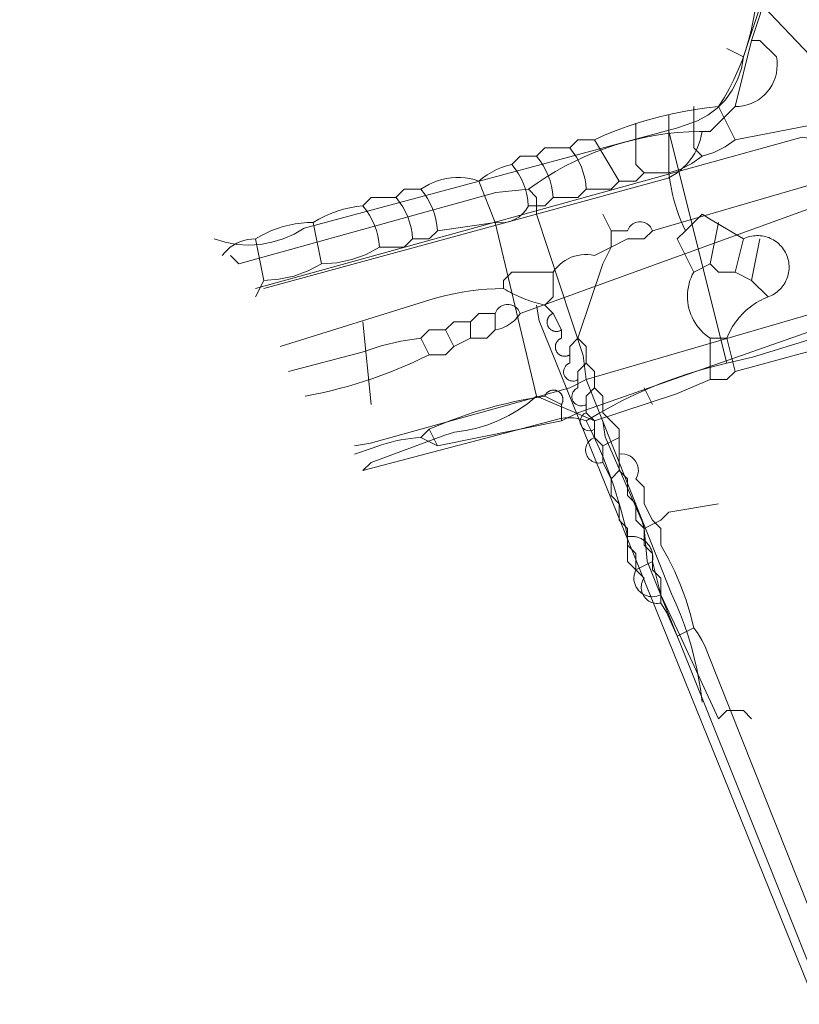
# Model space of a CAD drawing. Header units: inches. Extents: x 158416 to 160804, y 432611 to 437652.
# Tile 116 of 193: x 158565 to 158597, y 436075 to 436115. Entities that reach past the tile are written whole.
import ezdxf

# ---------------------------------------------------------------- set-up
doc = ezdxf.new("R2010")
doc.units = ezdxf.units.IN
doc.header["$MEASUREMENT"] = 0
doc.linetypes.add('COPIER_315', pattern=[0])
doc.linetypes.add('DASHDOT', pattern=[0])
for name, color, linetype in [('4.1-RIOOL-BESTAAND', 251, 'Continuous'), ('4.2-K&L-LAAGSPANNING', 10, 'Continuous'), ('4.2-K&L-LAGEDRUK GAS', 42, 'Continuous'), ('4.2-K&L-MIDDENSPANNING', 10, 'Continuous'), ('4.2-K&L-SIGNAAL KPN', 94, 'Continuous'), ('4.2-K&L-SIGNAAL UPC', 222, 'Continuous'), ('4.2-K&L-WATERLEIDING', 150, 'Continuous')]:
    doc.layers.add(name, color=color, linetype=linetype)

msp = doc.modelspace()

# ---------------------------------------------------------------- linework, layer by layer
at = {"layer": '4.1-RIOOL-BESTAAND', "color": 2, "linetype": 'COPIER_315', "lineweight": 0, "ltscale": 5}
for p, q in [((158579.333, 436099.333), (158579, 436102.667)), ((158588.667, 436097.667), (158589.333, 436098))]:
    msp.add_line(p, q, dxfattribs=at)
for points in [[(158589, 436106.333, 0), (158589.667, 436106.333, 0), (158589.701, 436106.414, 0), (158589.749, 436106.488, 0), (158589.808, 436106.552, 0), (158589.877, 436106.607, 0), (158589.954, 436106.649, 0), (158590.036, 436106.677, 0), (158590.123, 436106.692, 0), (158590.211, 436106.692, 0), (158590.297, 436106.677, 0), (158590.38, 436106.649, 0), (158590.457, 436106.607, 0), (158590.526, 436106.552, 0), (158590.585, 436106.488, 0), (158590.632, 436106.414, 0), (158590.667, 436106.333, 0), (158601, 436109.333, 0), (158601.3, 436109.4, 0), (158607.359, 436111.539, 0), (158608.667, 436111.667, 0)], [(158588.667, 436097, 0), (158588.667, 436097.667, 0), (158588.333, 436098, 0), (158588.333, 436098.333, 0), (158588.333, 436098.667, 0), (158588, 436099, 0), (158588, 436099.333, 0), (158587.952, 436099.307, 0), (158587.901, 436099.288, 0), (158587.847, 436099.277, 0), (158587.793, 436099.274, 0), (158587.738, 436099.278, 0), (158587.685, 436099.291, 0), (158587.634, 436099.311, 0), (158587.587, 436099.338, 0), (158587.544, 436099.372, 0), (158587.506, 436099.412, 0), (158587.475, 436099.457, 0), (158587.45, 436099.506, 0), (158587.433, 436099.558, 0), (158587.424, 436099.612, 0), (158587.423, 436099.666, 0), (158587.429, 436099.721, 0), (158587.443, 436099.773, 0), (158587.465, 436099.824, 0), (158587.494, 436099.87, 0), (158587.53, 436099.912, 0), (158587.571, 436099.948, 0), (158587.617, 436099.977, 0), (158587.667, 436100, 0), (158587.667, 436100.333, 0), (158587.619, 436100.307, 0), (158587.567, 436100.288, 0), (158587.514, 436100.277, 0), (158587.459, 436100.274, 0), (158587.405, 436100.278, 0), (158587.351, 436100.291, 0), (158587.3, 436100.311, 0), (158587.253, 436100.338, 0), (158587.21, 436100.372, 0), (158587.173, 436100.412, 0), (158587.141, 436100.457, 0), (158587.117, 436100.506, 0), (158587.1, 436100.558, 0), (158587.09, 436100.612, 0), (158587.089, 436100.666, 0), (158587.096, 436100.721, 0), (158587.11, 436100.773, 0), (158587.132, 436100.824, 0), (158587.161, 436100.87, 0), (158587.196, 436100.912, 0), (158587.238, 436100.948, 0), (158587.284, 436100.977, 0), (158587.333, 436101, 0), (158587.333, 436101.333, 0), (158587.333, 436101.667, 0), (158587.667, 436102, 0), (158588.667, 436105, 0), (158589, 436105.667, 0), (158589, 436106.333, 0), (158588.667, 436107, 0)], [(158575.667, 436101.667, 0), (158581.696, 436103.549, 0), (158582.018, 436103.641, 0), (158582.343, 436103.723, 0), (158582.67, 436103.794, 0), (158583, 436103.855, 0), (158583.331, 436103.905, 0), (158583.664, 436103.945, 0), (158583.997, 436103.974, 0), (158584.332, 436103.992, 0), (158584.667, 436104, 0), (158584.667, 436104.333, 0), (158585, 436104.667, 0), (158586.667, 436104.667, 0), (158586.747, 436104.777, 0), (158586.836, 436104.88, 0), (158586.934, 436104.975, 0), (158587.04, 436105.061, 0), (158587.153, 436105.138, 0), (158587.272, 436105.204, 0), (158587.396, 436105.26, 0), (158587.525, 436105.305, 0), (158587.657, 436105.339, 0), (158587.791, 436105.362, 0), (158587.927, 436105.372, 0), (158588.063, 436105.371, 0), (158588.199, 436105.358, 0), (158588.333, 436105.333, 0), (158589, 436105.667, 0), (158589.667, 436106, 0), (158590.333, 436106, 0), (158590.667, 436106.333, 0)], [(158586.333, 436103.333, 0), (158586.667, 436103.667, 0), (158586.667, 436104.667, 0)], [(158587, 436102.333, 0), (158586.667, 436103, 0), (158586.333, 436103.333, 0), (158586.236, 436103.356, 0), (158586.139, 436103.381, 0), (158586.042, 436103.408, 0), (158585.946, 436103.436, 0), (158585.851, 436103.466, 0), (158585.756, 436103.497, 0), (158585.661, 436103.53, 0), (158585.567, 436103.565, 0), (158585.474, 436103.602, 0), (158585.381, 436103.64, 0), (158585.289, 436103.679, 0), (158585.198, 436103.72, 0), (158585.108, 436103.763, 0), (158585.018, 436103.807, 0), (158584.929, 436103.853, 0), (158584.841, 436103.901, 0), (158584.753, 436103.95, 0), (158584.667, 436104, 0)], [(158587.333, 436101.333, 0), (158587.314, 436101.322, 0), (158587.294, 436101.311, 0), (158587.274, 436101.302, 0), (158587.253, 436101.294, 0), (158587.231, 436101.287, 0), (158587.209, 436101.282, 0), (158587.187, 436101.278, 0), (158587.165, 436101.275, 0), (158587.142, 436101.274, 0), (158587.12, 436101.274, 0), (158587.097, 436101.275, 0), (158587.075, 436101.277, 0), (158587.053, 436101.281, 0), (158587.031, 436101.287, 0), (158587.009, 436101.293, 0), (158586.988, 436101.301, 0), (158586.968, 436101.31, 0), (158586.948, 436101.321, 0), (158586.928, 436101.332, 0), (158586.91, 436101.345, 0), (158586.892, 436101.358, 0), (158586.875, 436101.373, 0), (158586.859, 436101.389, 0), (158586.844, 436101.406, 0), (158586.83, 436101.423, 0), (158586.817, 436101.442, 0), (158586.805, 436101.461, 0), (158586.795, 436101.481, 0), (158586.785, 436101.501, 0), (158586.777, 436101.522, 0), (158586.77, 436101.544, 0), (158586.764, 436101.565, 0), (158586.76, 436101.587, 0), (158586.757, 436101.61, 0), (158586.755, 436101.632, 0), (158586.755, 436101.655, 0), (158586.756, 436101.677, 0), (158586.758, 436101.699, 0), (158586.762, 436101.722, 0), (158586.767, 436101.744, 0), (158586.774, 436101.765, 0), (158586.781, 436101.786, 0), (158586.79, 436101.807, 0), (158586.8, 436101.827, 0), (158586.812, 436101.847, 0), (158586.824, 436101.865, 0), (158586.838, 436101.883, 0), (158586.852, 436101.9, 0), (158586.868, 436101.917, 0), (158586.884, 436101.932, 0), (158586.902, 436101.946, 0), (158586.92, 436101.959, 0), (158586.939, 436101.971, 0), (158586.959, 436101.982, 0), (158586.979, 436101.992, 0), (158587, 436102, 0), (158587, 436102.333, 0), (158586.981, 436102.322, 0), (158586.961, 436102.311, 0), (158586.94, 436102.302, 0), (158586.919, 436102.294, 0), (158586.898, 436102.287, 0), (158586.876, 436102.282, 0), (158586.854, 436102.278, 0), (158586.832, 436102.275, 0), (158586.809, 436102.274, 0), (158586.787, 436102.274, 0), (158586.764, 436102.275, 0), (158586.742, 436102.278, 0), (158586.72, 436102.282, 0), (158586.698, 436102.287, 0), (158586.676, 436102.293, 0), (158586.655, 436102.301, 0), (158586.635, 436102.31, 0), (158586.615, 436102.321, 0), (158586.596, 436102.332, 0), (158586.577, 436102.345, 0), (158586.559, 436102.359, 0), (158586.542, 436102.373, 0), (158586.526, 436102.389, 0), (158586.511, 436102.406, 0), (158586.497, 436102.424, 0), (158586.484, 436102.442, 0), (158586.472, 436102.461, 0), (158586.462, 436102.481, 0), (158586.452, 436102.501, 0), (158586.444, 436102.522, 0), (158586.437, 436102.544, 0), (158586.431, 436102.565, 0), (158586.427, 436102.587, 0), (158586.424, 436102.61, 0), (158586.422, 436102.632, 0), (158586.422, 436102.655, 0), (158586.423, 436102.677, 0), (158586.426, 436102.699, 0), (158586.429, 436102.722, 0), (158586.434, 436102.744, 0), (158586.441, 436102.765, 0), (158586.448, 436102.786, 0), (158586.457, 436102.807, 0), (158586.467, 436102.827, 0), (158586.479, 436102.846, 0), (158586.491, 436102.865, 0), (158586.505, 436102.883, 0), (158586.519, 436102.9, 0), (158586.535, 436102.916, 0), (158586.551, 436102.932, 0), (158586.569, 436102.946, 0), (158586.587, 436102.959, 0), (158586.606, 436102.971, 0), (158586.626, 436102.982, 0), (158586.646, 436102.992, 0), (158586.667, 436103, 0)], [(158597, 436079, 0), (158592.9, 436089.3, 0), (158592.794, 436089.576, 0), (158592.663, 436089.842, 0), (158592.509, 436090.095, 0), (158592.333, 436090.333, 0), (158592.188, 436090.916, 0), (158592.011, 436091.491, 0), (158591.803, 436092.055, 0), (158591.565, 436092.606, 0), (158591.297, 436093.144, 0), (158591, 436093.667, 0), (158591, 436094.333, 0), (158590.667, 436094.667, 0), (158590.333, 436095.333, 0), (158590.333, 436096, 0), (158590, 436096.333, 0), (158590.05, 436096.429, 0), (158590.084, 436096.532, 0), (158590.101, 436096.639, 0), (158590.099, 436096.747, 0), (158590.08, 436096.853, 0), (158590.044, 436096.955, 0), (158589.992, 436097.05, 0), (158589.924, 436097.135, 0), (158589.844, 436097.207, 0), (158589.753, 436097.266, 0), (158589.654, 436097.309, 0), (158589.549, 436097.334, 0), (158589.441, 436097.343, 0), (158589.333, 436097.333, 0), (158589.333, 436098, 0), (158589.333, 436098.333, 0), (158588.667, 436099, 0), (158588.667, 436099.667, 0), (158588.333, 436100, 0), (158588.333, 436100.667, 0), (158588, 436101, 0), (158588, 436101.667, 0), (158587.667, 436102, 0)], [(158587.667, 436100.333, 0), (158587.667, 436100.667, 0), (158588, 436101, 0)], [(158588, 436099.333, 0), (158588, 436099.667, 0), (158588.333, 436100, 0)], [(158592.333, 436090.333, 0), (158591.667, 436090, 0), (158591.233, 436090.967, 0), (158591, 436091.333, 0), (158590.939, 436091.323, 0), (158590.877, 436091.318, 0), (158590.816, 436091.32, 0), (158590.754, 436091.327, 0), (158590.694, 436091.34, 0), (158590.635, 436091.359, 0), (158590.578, 436091.384, 0), (158590.524, 436091.413, 0), (158590.473, 436091.448, 0), (158590.425, 436091.488, 0), (158590.382, 436091.532, 0), (158590.342, 436091.58, 0), (158590.308, 436091.631, 0), (158590.279, 436091.686, 0), (158590.255, 436091.743, 0), (158590.237, 436091.802, 0), (158590.224, 436091.863, 0), (158590.217, 436091.924, 0), (158590.217, 436091.986, 0), (158590.222, 436092.048, 0), (158590.233, 436092.109, 0), (158590.25, 436092.168, 0), (158590.272, 436092.226, 0), (158590.3, 436092.281, 0), (158590.333, 436092.333, 0), (158590, 436092.667, 0), (158590, 436093.333, 0), (158589.667, 436093.667, 0), (158589.667, 436094.333, 0), (158589.333, 436094.667, 0), (158589.333, 436095.333, 0), (158589, 436095.667, 0), (158589, 436096.333, 0), (158588.667, 436097, 0), (158588.612, 436096.985, 0), (158588.555, 436096.976, 0), (158588.498, 436096.973, 0), (158588.441, 436096.976, 0), (158588.385, 436096.986, 0), (158588.33, 436097.001, 0), (158588.277, 436097.022, 0), (158588.227, 436097.049, 0), (158588.18, 436097.082, 0), (158588.136, 436097.119, 0), (158588.097, 436097.16, 0), (158588.063, 436097.206, 0), (158588.034, 436097.255, 0), (158588.01, 436097.307, 0), (158587.992, 436097.361, 0), (158587.98, 436097.417, 0), (158587.974, 436097.473, 0), (158587.974, 436097.53, 0), (158587.98, 436097.587, 0), (158587.993, 436097.643, 0), (158588.011, 436097.697, 0), (158588.035, 436097.748, 0), (158588.065, 436097.797, 0), (158588.099, 436097.843, 0), (158588.139, 436097.884, 0), (158588.182, 436097.921, 0), (158588.23, 436097.953, 0), (158588.28, 436097.979, 0), (158588.333, 436098, 0)], [(158589, 436096.333, 0), (158589.333, 436096.667, 0), (158589.333, 436097.333, 0)], [(158591, 436091.333, 0), (158591, 436092.333, 0), (158590.667, 436092.667, 0), (158590.667, 436093.333, 0), (158590.333, 436093.667, 0), (158590.333, 436094.333, 0), (158590, 436094.667, 0), (158590, 436095.333, 0), (158589.667, 436095.667, 0), (158589.667, 436096.333, 0), (158589.333, 436096.667, 0)]]:
    msp.add_polyline3d(points, dxfattribs=at)
msp.add_arc((158588.13, 436098.648), 0.375, 110.2544, 302.8463, dxfattribs=at)
at = {"layer": '4.2-K&L-LAAGSPANNING', "linetype": 'DASHDOT', "lineweight": 0, "ltscale": 2}
msp.add_line((158582, 436097.667), (158581.667, 436098.333), dxfattribs=at)
for points in [[(158580, 436131.667, 0), (158585.333, 436126, 0), (158585.333, 436125.667, 0), (158598.667, 436111.667, 0), (158598.861, 436111.708, 0), (158599.052, 436111.764, 0), (158599.238, 436111.833, 0), (158599.419, 436111.916, 0), (158599.593, 436112.012, 0), (158599.759, 436112.12, 0), (158599.918, 436112.241, 0), (158600.066, 436112.372, 0), (158600.205, 436112.515, 0), (158600.333, 436112.667, 0)], [(158581.333, 436098, 0), (158582, 436097.667, 0), (158587, 436098.667, 0), (158587.667, 436099, 0), (158599.696, 436103.216, 0), (158601.333, 436103.667, 0), (158601.501, 436103.784, 0), (158601.679, 436103.887, 0), (158601.865, 436103.975, 0), (158602.057, 436104.046, 0), (158602.255, 436104.101, 0), (158602.456, 436104.138, 0), (158602.661, 436104.159, 0), (158602.866, 436104.162, 0), (158603.07, 436104.147, 0), (158603.273, 436104.115, 0), (158603.472, 436104.066, 0), (158603.667, 436104, 0)], [(158578.667, 436097.333, 0), (158579.367, 436097.567, 0), (158579.556, 436097.639, 0), (158579.747, 436097.704, 0), (158579.94, 436097.764, 0), (158580.136, 436097.817, 0), (158580.332, 436097.863, 0), (158580.531, 436097.904, 0), (158580.73, 436097.938, 0), (158580.93, 436097.965, 0), (158581.132, 436097.986, 0), (158581.333, 436098, 0), (158581.667, 436098.333, 0), (158581.965, 436098.461, 0), (158582.265, 436098.584, 0), (158582.568, 436098.701, 0), (158582.873, 436098.813, 0), (158583.18, 436098.919, 0), (158583.488, 436099.019, 0), (158583.799, 436099.114, 0), (158584.111, 436099.203, 0), (158584.424, 436099.286, 0), (158584.74, 436099.364, 0), (158585.056, 436099.436, 0), (158585.374, 436099.503, 0), (158585.693, 436099.563, 0), (158586.012, 436099.618, 0), (158586.333, 436099.667, 0), (158587, 436099.333, 0)], [(158587, 436098.667, 0), (158587, 436099.333, 0), (158587.01, 436099.35, 0), (158587.019, 436099.366, 0), (158587.027, 436099.384, 0), (158587.035, 436099.401, 0), (158587.041, 436099.419, 0), (158587.047, 436099.437, 0), (158587.051, 436099.456, 0), (158587.055, 436099.475, 0), (158587.057, 436099.494, 0), (158587.059, 436099.513, 0), (158587.06, 436099.532, 0), (158587.06, 436099.551, 0), (158587.058, 436099.57, 0), (158587.056, 436099.589, 0), (158587.053, 436099.608, 0), (158587.049, 436099.626, 0), (158587.044, 436099.645, 0), (158587.038, 436099.663, 0), (158587.031, 436099.681, 0), (158587.023, 436099.698, 0), (158587.015, 436099.715, 0), (158587.005, 436099.732, 0), (158586.995, 436099.748, 0), (158586.984, 436099.763, 0), (158586.972, 436099.778, 0), (158586.959, 436099.792, 0), (158586.946, 436099.806, 0), (158586.932, 436099.819, 0), (158586.917, 436099.831, 0), (158586.902, 436099.842, 0), (158586.886, 436099.853, 0), (158586.869, 436099.863, 0), (158586.853, 436099.872, 0), (158586.835, 436099.88, 0), (158586.818, 436099.887, 0), (158586.8, 436099.893, 0), (158586.781, 436099.899, 0), (158586.763, 436099.903, 0), (158586.744, 436099.907, 0), (158586.725, 436099.909, 0), (158586.706, 436099.911, 0), (158586.687, 436099.911, 0), (158586.668, 436099.911, 0), (158586.649, 436099.91, 0), (158586.63, 436099.907, 0), (158586.611, 436099.904, 0), (158586.593, 436099.9, 0), (158586.574, 436099.895, 0), (158586.556, 436099.889, 0), (158586.538, 436099.882, 0), (158586.521, 436099.874, 0), (158586.504, 436099.865, 0), (158586.488, 436099.855, 0), (158586.472, 436099.845, 0), (158586.456, 436099.834, 0), (158586.441, 436099.822, 0), (158586.427, 436099.809, 0), (158586.414, 436099.795, 0), (158586.401, 436099.781, 0), (158586.389, 436099.766, 0), (158586.377, 436099.751, 0), (158586.367, 436099.735, 0), (158586.357, 436099.719, 0), (158586.348, 436099.702, 0), (158586.34, 436099.684, 0), (158586.333, 436099.667, 0)]]:
    msp.add_polyline3d(points, dxfattribs=at)
at = {"layer": '4.2-K&L-LAGEDRUK GAS', "linetype": 'Continuous', "lineweight": 0, "ltscale": 15}
for p, q in [((158594.333, 436113.333), (158593.667, 436113.667)), ((158593.667, 436101), (158591.333, 436110.333)), ((158590.667, 436099.333), (158590.333, 436100)), ((158590, 436092.667), (158590.667, 436093))]:
    msp.add_line(p, q, dxfattribs=at)
for points in [[(158573, 436106, 0), (158573.454, 436105.864, 0), (158573.922, 436105.781, 0), (158574.395, 436105.754, 0), (158574.869, 436105.783, 0), (158575.335, 436105.866, 0), (158575.789, 436106.004, 0), (158576.224, 436106.194, 0), (158576.633, 436106.433, 0), (158591.641, 436110.461, 0), (158592.033, 436110.6, 0), (158592.48, 436110.761, 0), (158592.897, 436110.986, 0), (158593.275, 436111.271, 0), (158593.607, 436111.61, 0), (158593.884, 436111.995, 0), (158594.101, 436112.417, 0), (158594.251, 436112.866, 0), (158594.333, 436113.333, 0), (158594.567, 436114.033, 0), (158595.667, 436117.333, 0)], [(158579, 436096.667, 0), (158586.967, 436098.767, 0), (158587.14, 436098.792, 0), (158587.315, 436098.8, 0), (158587.491, 436098.792, 0), (158587.664, 436098.766, 0), (158587.835, 436098.725, 0), (158588, 436098.667, 0), (158588.48, 436098.955, 0), (158588.968, 436099.228, 0), (158589.464, 436099.487, 0), (158589.968, 436099.731, 0), (158590.479, 436099.959, 0), (158590.996, 436100.172, 0), (158591.52, 436100.37, 0), (158592.049, 436100.552, 0), (158592.584, 436100.717, 0), (158593.123, 436100.867, 0), (158593.667, 436101, 0), (158594.7, 436101.233, 0), (158599.333, 436102.667, 0)], [(158594.667, 436086.667, 0), (158594.333, 436087, 0), (158593.667, 436087, 0), (158593.333, 436086.667, 0), (158591.767, 436090.033, 0), (158591, 436091.667, 0), (158590.926, 436091.634, 0), (158590.849, 436091.611, 0), (158590.769, 436091.595, 0), (158590.689, 436091.588, 0), (158590.608, 436091.59, 0), (158590.527, 436091.601, 0), (158590.449, 436091.621, 0), (158590.373, 436091.648, 0), (158590.3, 436091.684, 0), (158590.232, 436091.728, 0), (158590.169, 436091.778, 0), (158590.112, 436091.836, 0), (158590.061, 436091.899, 0), (158590.018, 436091.967, 0), (158589.982, 436092.039, 0), (158589.954, 436092.115, 0), (158589.935, 436092.194, 0), (158589.924, 436092.274, 0), (158589.922, 436092.355, 0), (158589.928, 436092.436, 0), (158589.944, 436092.515, 0), (158589.968, 436092.592, 0), (158590, 436092.667, 0), (158589.667, 436093, 0), (158589.667, 436094, 0), (158589.577, 436094.404, 0), (158589.478, 436094.807, 0), (158589.37, 436095.206, 0), (158589.252, 436095.604, 0), (158589.126, 436095.998, 0), (158588.991, 436096.39, 0), (158588.848, 436096.778, 0), (158588.695, 436097.163, 0), (158588.534, 436097.545, 0), (158588.365, 436097.923, 0), (158588.187, 436098.297, 0), (158588, 436098.667, 0)], [(158591, 436091.667, 0), (158590.667, 436093, 0), (158590.674, 436093.039, 0), (158590.679, 436093.079, 0), (158590.682, 436093.118, 0), (158590.683, 436093.158, 0), (158590.683, 436093.198, 0), (158590.68, 436093.238, 0), (158590.676, 436093.277, 0), (158590.67, 436093.316, 0), (158590.662, 436093.355, 0), (158590.652, 436093.394, 0), (158590.641, 436093.432, 0), (158590.627, 436093.47, 0), (158590.612, 436093.506, 0), (158590.596, 436093.542, 0), (158590.577, 436093.578, 0), (158590.557, 436093.612, 0), (158590.536, 436093.645, 0), (158590.512, 436093.678, 0), (158590.488, 436093.709, 0), (158590.462, 436093.739, 0), (158590.434, 436093.768, 0), (158590.406, 436093.795, 0), (158590.375, 436093.821, 0), (158590.344, 436093.846, 0), (158590.312, 436093.869, 0), (158590.279, 436093.891, 0), (158590.244, 436093.911, 0), (158590.209, 436093.929, 0), (158590.173, 436093.946, 0), (158590.136, 436093.961, 0), (158590.099, 436093.974, 0), (158590.061, 436093.986, 0), (158590.022, 436093.995, 0), (158589.983, 436094.003, 0), (158589.944, 436094.009, 0), (158589.904, 436094.014, 0), (158589.864, 436094.016, 0), (158589.825, 436094.017, 0), (158589.785, 436094.015, 0), (158589.745, 436094.012, 0), (158589.706, 436094.007, 0), (158589.667, 436094, 0)]]:
    msp.add_polyline3d(points, dxfattribs=at)
at = {"layer": '4.2-K&L-MIDDENSPANNING', "linetype": 'Continuous', "lineweight": 0, "ltscale": 1.75}
msp.add_polyline3d([(158574.667, 436104, 0), (158596.7, 436110.1, 0), (158597.333, 436110, 0), (158597.667, 436110.333, 0), (158599.971, 436111.118, 0), (158600.367, 436111.233, 0), (158601.188, 436111.447, 0), (158601.984, 436111.742, 0), (158602.746, 436112.117, 0), (158603.467, 436112.567, 0), (158599.081, 436118.398, 0), (158570.083, 436150.739, 0), (158545.667, 436176.333, 0)], dxfattribs=at)
at = {"layer": '4.2-K&L-SIGNAAL KPN', "linetype": 'Continuous', "lineweight": 0, "ltscale": 1.75}
for points in [[(158594, 436111.333, 0), (158594.667, 436114, 0), (158595, 436115, 0), (158595.333, 436116.333, 0), (158577.584, 436135.591, 0), (158572.333, 436141.333, 0), (158572.175, 436141.352, 0), (158572.015, 436141.35, 0), (158571.857, 436141.327, 0), (158571.703, 436141.284, 0), (158571.556, 436141.222, 0), (158571.418, 436141.142, 0), (158571.291, 436141.044, 0), (158571.178, 436140.931, 0), (158571.081, 436140.805, 0), (158571, 436140.667, 0)], [(158573.667, 436105.333, 0), (158574, 436105, 0), (158584.359, 436107.872, 0), (158585.667, 436108, 0), (158586.021, 436108.252, 0), (158586.385, 436108.492, 0), (158586.757, 436108.717, 0), (158587.137, 436108.929, 0), (158587.525, 436109.127, 0), (158587.92, 436109.311, 0), (158588.321, 436109.48, 0), (158588.728, 436109.635, 0), (158589.14, 436109.774, 0), (158589.557, 436109.899, 0), (158589.979, 436110.008, 0), (158590.404, 436110.102, 0), (158590.832, 436110.18, 0), (158591.263, 436110.242, 0), (158591.696, 436110.289, 0), (158592.13, 436110.319, 0), (158592.565, 436110.334, 0), (158593, 436110.333, 0), (158594, 436111.333, 0), (158594.165, 436111.34, 0), (158594.329, 436111.363, 0), (158594.49, 436111.401, 0), (158594.646, 436111.456, 0), (158594.796, 436111.525, 0), (158594.939, 436111.609, 0), (158595.072, 436111.707, 0), (158595.196, 436111.817, 0), (158595.307, 436111.938, 0), (158595.407, 436112.07, 0), (158595.493, 436112.212, 0), (158595.565, 436112.361, 0), (158595.621, 436112.516, 0), (158595.663, 436112.676, 0), (158595.688, 436112.839, 0), (158595.697, 436113.004, 0), (158595.69, 436113.17, 0), (158595.667, 436113.333, 0), (158595, 436114, 0), (158594.667, 436114, 0)], [(158575, 436104, 0), (158586, 436107, 0), (158591.304, 436108.451, 0), (158591.468, 436108.539, 0), (158591.624, 436108.639, 0), (158591.773, 436108.751, 0), (158591.913, 436108.874, 0), (158592.044, 436109.006, 0), (158592.164, 436109.148, 0), (158592.273, 436109.299, 0), (158592.37, 436109.457, 0), (158592.455, 436109.623, 0), (158592.528, 436109.794, 0), (158592.588, 436109.97, 0), (158592.634, 436110.15, 0), (158592.667, 436110.333, 0)], [(158592.667, 436087.333, 0), (158592.612, 436087.786, 0), (158592.542, 436088.237, 0), (158592.457, 436088.685, 0), (158592.356, 436089.129, 0), (158592.239, 436089.57, 0), (158592.108, 436090.007, 0), (158591.961, 436090.439, 0), (158591.8, 436090.865, 0), (158591.624, 436091.286, 0), (158591.433, 436091.7, 0), (158588, 436100.333, 0), (158587.882, 436101.304, 0), (158586, 436107, 0), (158586, 436107.667, 0), (158585.667, 436108, 0)], [(158578.667, 436097.667, 0), (158579.3, 436097.767, 0), (158587.333, 436100, 0), (158588, 436100.333, 0), (158601.367, 436104.233, 0)]]:
    msp.add_polyline3d(points, dxfattribs=at)
at = {"layer": '4.2-K&L-SIGNAAL UPC', "linetype": 'Continuous', "lineweight": 0, "ltscale": 1.75}
for p, q in [((158589.333, 436108.333), (158588.333, 436110)), ((158577.333, 436105), (158577, 436106.667)), ((158593, 436105), (158593.333, 436106.667)), ((158594, 436104.667), (158594.333, 436106)), ((158594.667, 436104.333), (158595, 436106)), ((158594, 436100.667), (158593.667, 436102))]:
    msp.add_line(p, q, dxfattribs=at)
for points in [[(158594, 436110, 0), (158593.333, 436111.333, 0), (158593.554, 436111.689, 0), (158593.759, 436112.053, 0), (158593.949, 436112.426, 0), (158594.122, 436112.807, 0), (158594.278, 436113.195, 0), (158594.418, 436113.589, 0), (158594.541, 436113.989, 0), (158594.646, 436114.394, 0), (158594.734, 436114.803, 0), (158594.804, 436115.216, 0)], [(158575, 436104.333, 0), (158575.613, 436104.374, 0), (158576.214, 436104.501, 0), (158576.791, 436104.711, 0), (158577.333, 436105, 0), (158577.946, 436105.041, 0), (158578.547, 436105.168, 0), (158579.125, 436105.378, 0), (158579.667, 436105.667, 0), (158580.667, 436105.667, 0), (158581, 436106, 0), (158581.667, 436106, 0), (158582, 436106.333, 0), (158584.333, 436106.667, 0), (158584.532, 436106.647, 0), (158584.731, 436106.659, 0), (158584.926, 436106.703, 0), (158585.111, 436106.778, 0), (158585.282, 436106.881, 0), (158585.434, 436107.01, 0), (158585.563, 436107.163, 0), (158585.667, 436107.333, 0), (158586.333, 436107.333, 0), (158586.667, 436107.667, 0), (158587.667, 436107.667, 0), (158588, 436108, 0), (158589, 436108, 0), (158589.333, 436108.333, 0), (158590, 436108.333, 0), (158590.333, 436108.667, 0), (158591.333, 436108.667, 0), (158591.812, 436108.816, 0), (158592.26, 436109.041, 0), (158592.667, 436109.333, 0), (158593.145, 436109.483, 0), (158593.593, 436109.707, 0), (158594, 436110, 0), (158602.667, 436111.667, 0)], [(158573.333, 436105.333, 0), (158573.43, 436105.454, 0), (158573.538, 436105.566, 0), (158573.656, 436105.666, 0), (158573.783, 436105.755, 0), (158573.918, 436105.831, 0), (158574.06, 436105.893, 0), (158574.207, 436105.942, 0), (158574.358, 436105.976, 0), (158574.512, 436105.996, 0), (158574.667, 436106, 0), (158574.879, 436106.125, 0), (158575.097, 436106.238, 0), (158575.322, 436106.338, 0), (158575.552, 436106.425, 0), (158575.786, 436106.499, 0), (158576.024, 436106.56, 0), (158576.266, 436106.607, 0), (158576.509, 436106.641, 0), (158576.754, 436106.661, 0), (158577, 436106.667, 0), (158577.229, 436106.802, 0), (158577.466, 436106.923, 0), (158577.71, 436107.029, 0), (158577.96, 436107.121, 0), (158578.215, 436107.197, 0), (158578.474, 436107.258, 0), (158578.736, 436107.304, 0), (158579, 436107.333, 0), (158579.333, 436107.667, 0), (158580.333, 436107.667, 0), (158580.667, 436108, 0), (158581.333, 436108, 0), (158581.49, 436108.105, 0), (158581.654, 436108.198, 0), (158581.825, 436108.278, 0), (158582.001, 436108.345, 0), (158582.182, 436108.399, 0), (158582.366, 436108.44, 0), (158582.552, 436108.466, 0), (158582.741, 436108.479, 0), (158582.929, 436108.478, 0), (158583.117, 436108.462, 0), (158583.303, 436108.433, 0), (158583.487, 436108.39, 0), (158583.667, 436108.333, 0), (158583.835, 436108.467, 0), (158584.013, 436108.588, 0), (158584.198, 436108.697, 0), (158584.39, 436108.794, 0), (158584.589, 436108.876, 0), (158584.792, 436108.945, 0), (158585, 436109, 0), (158585.333, 436109.333, 0), (158586, 436109.333, 0), (158586.333, 436109.667, 0), (158587.333, 436109.667, 0), (158587.667, 436110, 0), (158588.333, 436110, 0), (158588.767, 436110.189, 0), (158589.205, 436110.364, 0), (158589.649, 436110.526, 0), (158590.098, 436110.675, 0), (158590.55, 436110.811, 0), (158591.007, 436110.932, 0), (158591.467, 436111.04, 0), (158591.93, 436111.135, 0), (158592.396, 436111.215, 0), (158592.864, 436111.281, 0), (158593.333, 436111.333, 0)], [(158592.667, 436109.333, 0), (158592.333, 436109.667, 0), (158592.333, 436111.333, 0)], [(158590.333, 436108.667, 0), (158590, 436109, 0), (158590, 436110.667, 0)], [(158593, 436100.333, 0), (158593, 436102, 0), (158592.896, 436102.072, 0), (158592.797, 436102.15, 0), (158592.703, 436102.234, 0), (158592.615, 436102.324, 0), (158592.532, 436102.419, 0), (158592.456, 436102.519, 0), (158592.385, 436102.624, 0), (158592.322, 436102.733, 0), (158592.265, 436102.845, 0), (158592.216, 436102.961, 0), (158592.174, 436103.08, 0), (158592.14, 436103.202, 0), (158592.113, 436103.325, 0), (158592.094, 436103.45, 0), (158592.083, 436103.575, 0), (158592.08, 436103.701, 0), (158592.084, 436103.827, 0), (158592.097, 436103.953, 0), (158592.117, 436104.077, 0), (158592.146, 436104.2, 0), (158592.181, 436104.321, 0), (158592.225, 436104.439, 0), (158592.275, 436104.555, 0), (158592.333, 436104.667, 0), (158591.667, 436106, 0), (158592, 436106.333, 0), (158591.906, 436106.534, 0), (158591.819, 436106.738, 0), (158591.738, 436106.944, 0), (158591.663, 436107.153, 0), (158591.596, 436107.364, 0), (158591.535, 436107.578, 0), (158591.481, 436107.793, 0), (158591.433, 436108.009, 0), (158591.393, 436108.227, 0), (158591.36, 436108.447, 0), (158591.333, 436108.667, 0), (158591.333, 436111, 0)], [(158586, 436099.667, 0), (158584.333, 436106.667, 0), (158583.667, 436108.333, 0)], [(158593, 436102, 0), (158593.667, 436102, 0), (158593.706, 436102.098, 0), (158593.749, 436102.194, 0), (158593.796, 436102.289, 0), (158593.846, 436102.382, 0), (158593.899, 436102.473, 0), (158593.956, 436102.562, 0), (158594.015, 436102.649, 0), (158594.078, 436102.734, 0), (158594.144, 436102.816, 0), (158594.213, 436102.896, 0), (158594.285, 436102.973, 0), (158594.36, 436103.048, 0), (158594.437, 436103.12, 0), (158594.517, 436103.189, 0), (158594.6, 436103.255, 0), (158594.684, 436103.318, 0), (158594.771, 436103.378, 0), (158594.86, 436103.434, 0), (158594.951, 436103.488, 0), (158595.044, 436103.538, 0), (158595.139, 436103.584, 0), (158595.235, 436103.627, 0), (158595.333, 436103.667, 0), (158595.399, 436103.692, 0), (158595.463, 436103.721, 0), (158595.525, 436103.754, 0), (158595.585, 436103.79, 0), (158595.644, 436103.829, 0), (158595.7, 436103.872, 0), (158595.753, 436103.917, 0), (158595.804, 436103.966, 0), (158595.852, 436104.017, 0), (158595.898, 436104.071, 0), (158595.94, 436104.127, 0), (158595.979, 436104.185, 0), (158596.015, 436104.246, 0), (158596.047, 436104.308, 0), (158596.076, 436104.372, 0), (158596.102, 436104.438, 0), (158596.123, 436104.505, 0), (158596.141, 436104.572, 0), (158596.155, 436104.641, 0), (158596.166, 436104.711, 0), (158596.172, 436104.781, 0), (158596.175, 436104.851, 0), (158596.174, 436104.921, 0), (158596.168, 436104.991, 0), (158596.159, 436105.061, 0), (158596.147, 436105.13, 0), (158596.13, 436105.199, 0), (158596.11, 436105.266, 0), (158596.086, 436105.332, 0), (158596.058, 436105.396, 0), (158596.027, 436105.459, 0), (158595.992, 436105.521, 0), (158595.954, 436105.58, 0), (158595.913, 436105.637, 0), (158595.869, 436105.691, 0), (158595.821, 436105.743, 0), (158595.771, 436105.793, 0), (158595.719, 436105.839, 0), (158595.664, 436105.883, 0), (158595.606, 436105.923, 0), (158595.546, 436105.96, 0), (158595.485, 436105.994, 0), (158595.421, 436106.025, 0), (158595.356, 436106.052, 0), (158595.29, 436106.075, 0), (158595.223, 436106.094, 0), (158595.154, 436106.11, 0), (158595.085, 436106.122, 0), (158595.015, 436106.13, 0), (158594.945, 436106.134, 0), (158594.875, 436106.135, 0), (158594.804, 436106.131, 0), (158594.735, 436106.124, 0), (158594.665, 436106.113, 0), (158594.596, 436106.097, 0), (158594.529, 436106.079, 0), (158594.462, 436106.056, 0), (158594.397, 436106.03, 0), (158594.333, 436106, 0), (158593.033, 436106.767, 0), (158592.667, 436107, 0), (158592, 436106.333, 0)], [(158574.667, 436103.667, 0), (158575, 436104.333, 0), (158574.667, 436106, 0)], [(158595.333, 436103.667, 0), (158594.667, 436104.333, 0), (158594, 436104.667, 0), (158593.333, 436104.667, 0), (158593, 436105, 0), (158592.333, 436104.667, 0)], [(158579, 436096.667, 0), (158579.333, 436097, 0), (158582.3, 436098.1, 0), (158582.696, 436098.216, 0), (158583.15, 436098.28, 0), (158583.597, 436098.379, 0), (158584.036, 436098.513, 0), (158584.462, 436098.681, 0), (158584.875, 436098.882, 0), (158585.27, 436099.114, 0), (158585.646, 436099.376, 0), (158586, 436099.667, 0), (158588.333, 436098.667, 0), (158591.633, 436099.767, 0), (158593, 436100.333, 0), (158593.667, 436100.333, 0), (158594, 436100.667, 0), (158599.3, 436102.1, 0)], [(158604, 436059.667, 0), (158603.635, 436060.215, 0), (158603.293, 436060.777, 0), (158602.975, 436061.354, 0), (158602.681, 436061.943, 0), (158602.411, 436062.543, 0), (158602.167, 436063.154, 0), (158601.948, 436063.775, 0), (158601.754, 436064.405, 0), (158601.587, 436065.042, 0), (158601.447, 436065.685, 0), (158601.333, 436066.333, 0), (158600.744, 436067.385, 0), (158590.461, 436093.026, 0), (158590.333, 436094.333, 0), (158590.257, 436094.615, 0), (158588.767, 436098.033, 0), (158588.667, 436098.667, 0)], [(158590.333, 436094.333, 0), (158591, 436094.667, 0), (158591.333, 436095, 0), (158593.333, 436095.333, 0)]]:
    msp.add_polyline3d(points, dxfattribs=at)
for centre, start, end in [((158585.219, 436107.854), 3.0082, 40.6055), ((158583.885, 436107.521), 3.0006, 40.5972), ((158582.885, 436107.188), 2.9966, 40.5968), ((158579.219, 436106.187), 3.0028, 40.6051), ((158578.219, 436105.854), 3.0082, 40.6055), ((158576.885, 436105.521), 3.0006, 40.5972)]:
    msp.add_arc(centre, 2.785, start, end, dxfattribs=at)
at = {"layer": '4.2-K&L-WATERLEIDING', "linetype": 'Continuous', "lineweight": 0, "ltscale": 2}
for p, q in [((158584.333, 436102.333), (158584.333, 436103)), ((158582.667, 436101.667), (158582.333, 436102.333)), ((158583.333, 436102), (158583.333, 436102.667)), ((158581.667, 436101.333), (158581.333, 436102))]:
    msp.add_line(p, q, dxfattribs=at)
for points in [[(158576, 436100.667, 0), (158578.967, 436101.433, 0), (158579.737, 436101.696, 0), (158580.528, 436101.886, 0), (158581.333, 436102, 0), (158581.667, 436102.333, 0), (158582.333, 436102.333, 0), (158582.667, 436102.667, 0), (158583.333, 436102.667, 0), (158583.667, 436103, 0), (158584.333, 436103, 0), (158584.368, 436103.081, 0), (158584.415, 436103.154, 0), (158584.474, 436103.219, 0), (158584.543, 436103.273, 0), (158584.62, 436103.315, 0), (158584.703, 436103.344, 0), (158584.789, 436103.359, 0), (158584.877, 436103.359, 0), (158584.964, 436103.344, 0), (158585.046, 436103.315, 0), (158585.123, 436103.273, 0), (158585.192, 436103.219, 0), (158585.251, 436103.154, 0), (158585.299, 436103.081, 0), (158585.333, 436103, 0), (158599.687, 436108.193, 0)], [(158604.333, 436058, 0), (158604.085, 436058.376, 0), (158603.867, 436058.769, 0), (158603.679, 436059.178, 0), (158603.523, 436059.6, 0), (158603.4, 436060.033, 0), (158603.267, 436060.3, 0), (158586.1, 436102.7, 0), (158586, 436103.333, 0)], [(158576.667, 436099.667, 0), (158577.013, 436099.732, 0), (158577.358, 436099.805, 0), (158577.702, 436099.884, 0), (158578.044, 436099.969, 0), (158578.384, 436100.061, 0), (158578.723, 436100.16, 0), (158579.059, 436100.265, 0), (158579.394, 436100.376, 0), (158579.726, 436100.494, 0), (158580.056, 436100.619, 0), (158580.383, 436100.749, 0), (158580.708, 436100.886, 0), (158581.031, 436101.029, 0), (158581.35, 436101.178, 0), (158581.667, 436101.333, 0), (158582.333, 436101.333, 0), (158582.667, 436101.667, 0), (158583.333, 436102, 0), (158584, 436102, 0), (158584.333, 436102.333, 0), (158584.427, 436102.352, 0), (158584.518, 436102.377, 0), (158584.608, 436102.408, 0), (158584.696, 436102.445, 0), (158584.782, 436102.487, 0), (158584.864, 436102.535, 0), (158584.943, 436102.588, 0), (158585.019, 436102.645, 0), (158585.091, 436102.708, 0), (158585.158, 436102.775, 0), (158585.221, 436102.846, 0), (158585.28, 436102.921, 0), (158585.333, 436103, 0)]]:
    msp.add_polyline3d(points, dxfattribs=at)

doc.saveas('drawing.dxf')
